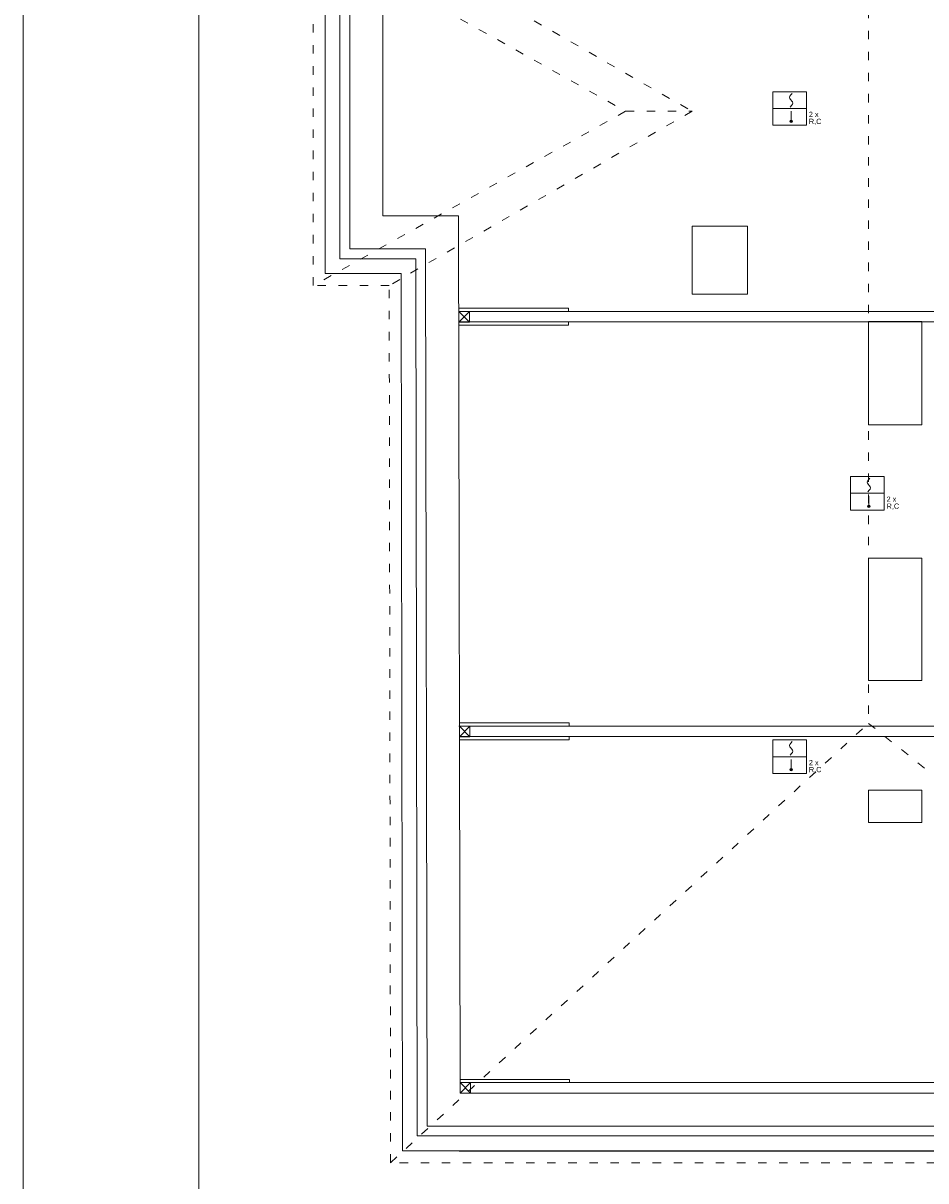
# Model space of a CAD drawing. Header units: centimetres. Extents: x 74437 to 92332, y -37016 to -3432.
# Tile 54 of 68: x 74437 to 75722, y -7593 to -5946. Entities that reach past the tile are written whole.
import ezdxf

# ---------------------------------------------------------------- set-up
doc = ezdxf.new("R2010")
doc.units = ezdxf.units.CM
doc.header["$LTSCALE"] = 0.02
doc.linetypes.add('ACAD_ISO03W100', pattern=[30, 12, -18])
doc.layers.get('0').update_dxf_attribs({"color": 8, "lineweight": 13})
for name, color, linetype, lineweight in [('_pk_tabelka', 7, 'Continuous', 15), ('koncepcja linie przekrojowe', 8, 'Continuous', 13), ('Linia SSP', 7, 'Continuous', 35), ('LINIE PRZEKROJOWE', 8, 'Continuous', 13)]:
    doc.layers.add(name, color=color, linetype=linetype, lineweight=lineweight)
doc.styles.get("Standard").update_dxf_attribs({"font": 'arial.ttf', "height": 12})

msp = doc.modelspace()

# ---------------------------------------------------------------- hatches: boundary and pattern name
at = {"layer": 'Linia SSP', "lineweight": 5}
for points in [[(75531.7, -6085.9, 1), (75528.3, -6085.9, 1)], [(75642.4, -6633.4, 1), (75638.9, -6633.4, 1)], [(75531.7, -7008.1, 1), (75528.3, -7008.1, 1)]]:
    msp.add_hatch(color=256, dxfattribs=at).paths.add_polyline_path(points)

# ---------------------------------------------------------------- linework, layer by layer
at = {"linetype": 'ACAD_ISO03W100', "ltscale": 50}
for points in [[(74850, -6319.4), (74850, -5823.4), (74956, -5823.4), (74958, -4554.7)], [(75640, -5146.8), (75640, -6942.3)], [(74850, -5823.4), (75294.5, -6071.4), (74850, -6319.4)], [(74956, -5823.5), (75389, -6071.4), (74958, -6319.4)], [(75294.5, -6071.4), (75389, -6071.4)], [(80059, -7026.7), (76973, -7026.7), (76973, -6680.4), (76424.9, -6680.4), (76424.9, -7567.4), (74960, -7567.4), (74958, -6319.4), (74850, -6319.4)], [(74960, -7567.4), (75640, -6942.3), (76424.9, -7567.4)]]:
    msp.add_lwpolyline(points, dxfattribs=at)
for points in [[(74888, -6281.4), (74888, -5861.4), (74993.9, -5861.4), (74996, -4592.8)], [(74902, -6267.4), (74902, -5875.4), (75007.9, -5875.4), (75010, -4606.8)], [(77025, -6628.4), (76373.1, -6628.4), (76370.1, -7515.4), (75011.9, -7515.4), (75009.9, -6267.4), (74902, -6267.4)], [(77011, -6642.4), (76387, -6642.4), (76387, -7529.4), (74997.9, -7529.4), (74995.9, -6281.4), (74888, -6281.4)], [(76370, -6356.2), (75057.3, -6356.2)], [(76370, -6371.2), (75057.4, -6371.2)], [(76325, -6946.2), (75057.3, -6946.2)], [(76325, -6961.2), (75057.4, -6961.2)], [(76323.3, -7453.4), (75058.8, -7453.4)], [(76315.6, -7468.4), (75058.8, -7468.4)], [(76314.1, -7551.2), (75057.4, -7551.2)]]:
    msp.add_lwpolyline(points)
for points in [[(75213.2, -6356.2), (75213.2, -6351.7), (75057.3, -6351.7), (75057.3, -6356.2)], [(75213.2, -6375.8), (75213.2, -6371.2), (75057.3, -6371.2), (75057.3, -6375.8)], [(75213.9, -6946.2), (75213.9, -6941.7), (75058, -6941.7), (75058, -6946.2)], [(75213.9, -6965.8), (75213.9, -6961.2), (75058, -6961.2), (75058, -6965.8)], [(75214.7, -7453.4), (75214.7, -7448.9), (75058.8, -7448.9), (75058.8, -7453.4)]]:
    msp.add_lwpolyline(points, close=True)
at = {"layer": '_pk_tabelka', "color": 7, "ltscale": 3}
for p, q in [((74437.1, -4324.5), (74437.1, -8524.5)), ((74687.1, -4384.5), (74687.1, -8464.5))]:
    msp.add_line(p, q, dxfattribs=at)
at = {"layer": 'koncepcja linie przekrojowe'}
for points in [[(74867, -6302.4), (74867, -5840.4), (74973, -5840.4), (74975, -4571.7)], [(74949, -6220.4), (74949, -5922.4), (75054.8, -5922.4), (75056.9, -4653.8)], [(76997, -6581.4), (76326.3, -6581.4), (76326.3, -7468.4), (75058.8, -7468.4), (75056.8, -6220.4), (74949, -6220.4)], [(75389, -6331.7), (75389, -6234.7), (75468, -6234.7), (75468, -6331.7), (75389, -6331.7)], [(80042, -7009.7), (76990, -7009.7), (76990, -6663.4), (76408, -6663.4), (76408, -7550.4), (74977, -7550.4), (74975, -6302.4), (74867, -6302.4)], [(75716, -6517.4), (75716, -6370.4), (75640, -6370.4), (75640, -6517.4), (75716, -6517.4)], [(75716, -6881.4), (75716, -6707.4), (75640, -6707.4), (75640, -6881.4), (75716, -6881.4)], [(75716, -7083.4), (75716, -7037.4), (75640, -7037.4), (75640, -7083.4), (75716, -7083.4)]]:
    msp.add_lwpolyline(points, dxfattribs=at)
at = {"layer": 'Linia SSP', "linetype": 'Continuous', "lineweight": 5}
for p, q in [((75527.8, -6051.6), (75528.2, -6050)), ((75528.2, -6053.2), (75527.8, -6051.6)), ((75528.2, -6050), (75529.4, -6048.2)), ((75529.1, -6054.6), (75528.2, -6053.2)), ((75529.4, -6055), (75529.1, -6054.6)), ((75529.4, -6048.2), (75531.3, -6046.1)), ((75530, -6055.7), (75529.4, -6055)), ((75530, -6055.7), (75530.6, -6056.4)), ((75530.6, -6056.4), (75530.9, -6056.9)), ((75531.8, -6061.4), (75530.6, -6063.2)), ((75530.9, -6056.9), (75531.8, -6058.2)), ((75531.8, -6058.2), (75532.2, -6059.8)), ((75532.2, -6059.8), (75531.8, -6061.4)), ((75530.6, -6063.2), (75528.6, -6065.4)), ((75638.4, -6599.1), (75638.8, -6597.5)), ((75638.8, -6600.7), (75638.4, -6599.1)), ((75638.8, -6597.5), (75640, -6595.7)), ((75639.7, -6602), (75638.8, -6600.7)), ((75640, -6602.5), (75639.7, -6602)), ((75640, -6595.7), (75641.9, -6593.5)), ((75640.6, -6603.2), (75640, -6602.5)), ((75640.6, -6603.2), (75641.2, -6603.9)), ((75641.2, -6603.9), (75641.5, -6604.3)), ((75641.5, -6604.3), (75642.4, -6605.7)), ((75641.2, -6610.6), (75639.3, -6612.8)), ((75642.4, -6608.9), (75641.2, -6610.6)), ((75642.4, -6605.7), (75642.8, -6607.3)), ((75642.8, -6607.3), (75642.4, -6608.9)), ((75527.8, -6973.9), (75528.2, -6972.3)), ((75528.2, -6975.5), (75527.8, -6973.9)), ((75528.2, -6972.3), (75529.4, -6970.5)), ((75529.1, -6976.8), (75528.2, -6975.5)), ((75529.4, -6977.3), (75529.1, -6976.8)), ((75529.4, -6970.5), (75531.3, -6968.3)), ((75530, -6978), (75529.4, -6977.3)), ((75530, -6978), (75530.6, -6978.7)), ((75530.6, -6978.7), (75530.9, -6979.1)), ((75531.8, -6983.6), (75530.6, -6985.4)), ((75530.9, -6979.1), (75531.8, -6980.4)), ((75531.8, -6980.4), (75532.2, -6982)), ((75532.2, -6982), (75531.8, -6983.6)), ((75530.6, -6985.4), (75528.6, -6987.6))]:
    msp.add_line(p, q, dxfattribs=at)
at = {"layer": 'Linia SSP', "lineweight": 5}
for p, q in [((75504.1, -6067.6), (75551.9, -6067.6)), ((75530, -6071.4), (75530, -6085.9)), ((75614.7, -6615), (75662.5, -6615)), ((75640.6, -6618.9), (75640.6, -6633.4)), ((75504.1, -6989.8), (75551.9, -6989.8)), ((75530, -6993.6), (75530, -7008.2))]:
    msp.add_line(p, q, dxfattribs=at)
for points in [[(75504.1, -6043.7), (75551.9, -6043.7), (75551.9, -6091.4), (75504.1, -6091.4)], [(75614.7, -6591.1), (75662.5, -6591.1), (75662.5, -6638.9), (75614.7, -6638.9)], [(75504.1, -6965.9), (75551.9, -6965.9), (75551.9, -7013.7), (75504.1, -7013.7)]]:
    msp.add_lwpolyline(points, close=True, dxfattribs=at)
for centre in [(75530, -6085.9), (75640.6, -6633.4), (75530, -7008.2)]:
    msp.add_circle(centre, 1.75, dxfattribs=at)
at = {"layer": 'LINIE PRZEKROJOWE'}
for points in [[(75057.3, -6356.3), (75072.3, -6356.3), (75072.3, -6371.3), (75057.3, -6371.3)], [(75058, -6946.3), (75073, -6946.3), (75073, -6961.3), (75058, -6961.3)], [(75058.8, -7453.5), (75073.8, -7453.5), (75073.8, -7468.5), (75058.8, -7468.5)]]:
    msp.add_lwpolyline(points, close=True, dxfattribs=at)
for points in [[(75057.3, -6356.3), (75072.3, -6371.3)], [(75072.3, -6356.3), (75057.3, -6371.3)], [(75058, -6946.3), (75073, -6961.3)], [(75073, -6946.3), (75058, -6961.3)], [(75058.8, -7453.5), (75073.8, -7468.5)], [(75073.8, -7453.5), (75058.8, -7468.5)]]:
    msp.add_lwpolyline(points, dxfattribs=at)

# ---------------------------------------------------------------- texts
at = {"layer": 'Linia SSP', "lineweight": 5}
for s, p in [('2 x', (75555.2, -6079.6)), ('R,C', (75555.2, -6089.6)), ('2 x', (75665.8, -6627.1)), ('R,C', (75665.8, -6637)), ('2 x', (75555.2, -7001.9)), ('R,C', (75555.2, -7011.8))]:
    msp.add_text(s, height=7.46, dxfattribs=at).set_placement(p)

doc.saveas('drawing.dxf')
